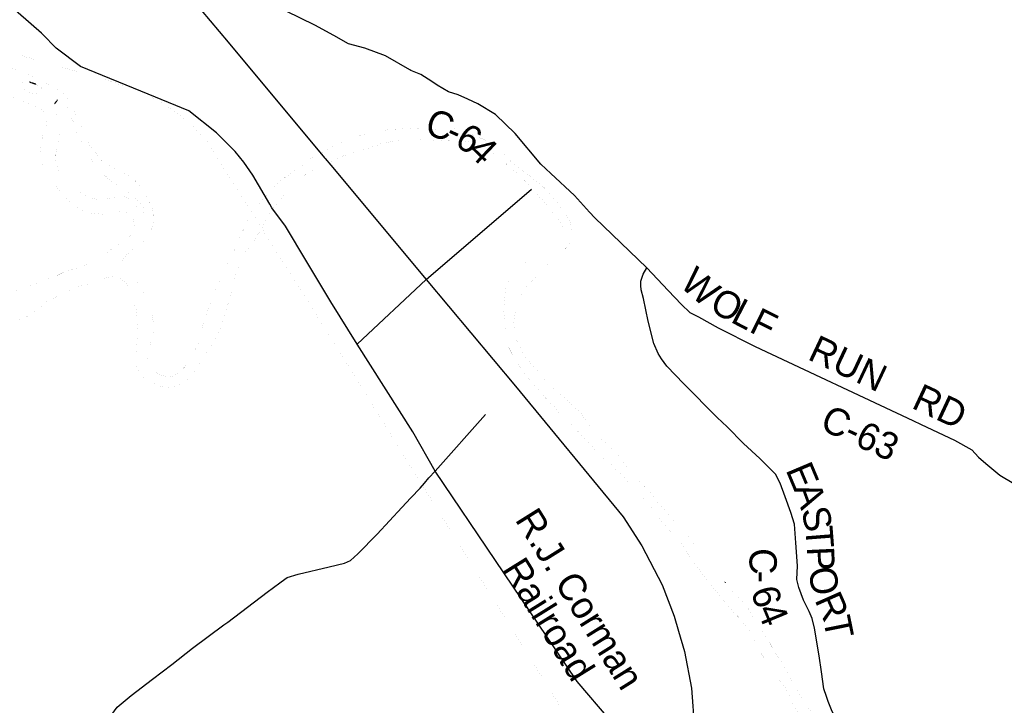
# Model space of a CAD drawing. Header units: feet. Extents: x 2045852 to 2423567, y 671180 to 1091522.
# Tile 37 of 101: x 2281475 to 2292296, y 880242 to 887770. Entities that reach past the tile are written whole.
import ezdxf

# ---------------------------------------------------------------- set-up
doc = ezdxf.new("R2010")
doc.units = ezdxf.units.FT
doc.header["$MEASUREMENT"] = 0
doc.linetypes.add('rr2', pattern=[0])
doc.linetypes.add('stream', pattern=[1.4, 0.7, -0.1, 0.1, -0.1, 0.1, -0.1, 0.1, -0.1])
for name, color, linetype in [('GM_X_City_Street', 7, 'Continuous'), ('GM_X_County_Road', 3, 'Continuous'), ('GM_X_County_Road_Text', 3, 'Continuous'), ('GM_X_Major_River', 5, 'stream'), ('GM_X_Rail_Line', 7, 'rr2'), ('GM_X_Rail_Line_Text', 7, 'Continuous'), ('GM_X_US_Route', 1, 'Continuous')]:
    doc.layers.add(name, color=color, linetype=linetype)
doc.styles.add('Style-font30', font='font30.shx')

msp = doc.modelspace()

# ---------------------------------------------------------------- linework, layer by layer
at = {"layer": 'GM_X_City_Street', "flags": 128}
for points in [[(2281854, 887481), (2281746, 887590), (2281713, 887623), (2281458, 887845), (2281068, 888212), (2280859, 888435)], [(2285493, 887372), (2285268, 887458), (2285090, 887506), (2284927, 887598), (2284718, 887711), (2284404, 887863), (2284249, 887947), (2284207, 888005), (2284159, 888296), (2284149, 888356)], [(2284225, 885745), (2284038, 886064), (2283938, 886207), (2283841, 886323), (2283639, 886528), (2283334, 886768), (2282888, 886954), (2282144, 887257), (2281875, 887459), (2281854, 887481)], [(2286188, 886977), (2286064, 887053), (2286003, 887091), (2285882, 887167), (2285774, 887214), (2285761, 887221)], [(2285184, 884208), (2285940, 884918), (2287099, 885911)], [(2286042, 882814), (2285797, 883244), (2285184, 884208), (2284893, 884673), (2284630, 885110), (2284395, 885502), (2284247, 885705), (2284225, 885745)], [(2286042, 882814), (2286595, 883436)], [(2285922, 882681), (2285971, 882739), (2286042, 882814)], [(2287366, 880850), (2286042, 882814)], [(2285875, 882626), (2285922, 882681)], [(2287964, 880078), (2287601, 880502), (2287366, 880850)]]:
    msp.add_lwpolyline(points, dxfattribs=at)
at = {"layer": 'GM_X_County_Road', "flags": 128}
for points in [[(2285761, 887221), (2285493, 887372)], [(2286508, 886848), (2286398, 886896), (2286293, 886945), (2286188, 886977)], [(2287203, 886184), (2286919, 886522), (2286704, 886729), (2286508, 886848)], [(2288368, 885044), (2287794, 885594), (2287736, 885655), (2287572, 885838), (2287313, 886082), (2287203, 886184)], [(2290340, 880337), (2290311, 880422), (2290285, 880610), (2290262, 880785), (2290210, 881089), (2290185, 881193), (2290150, 881273), (2290089, 881395), (2290036, 881535), (2290017, 881624), (2290021, 881772), (2290006, 882027), (2289988, 882231), (2289951, 882360), (2289888, 882530), (2289832, 882682), (2289781, 882778), (2289607, 882952), (2289429, 883116), (2289248, 883300), (2289140, 883402), (2288775, 883770), (2288588, 883965), (2288527, 884045), (2288490, 884106), (2288443, 884216), (2288381, 884461), (2288329, 884709), (2288305, 884803), (2288301, 884850), (2288301, 884898), (2288325, 884976), (2288368, 885044)], [(2288368, 885044), (2288601, 884798), (2288749, 884644), (2288839, 884554), (2288935, 884506), (2289152, 884388), (2289559, 884181), (2291291, 883369)], [(2291291, 883369), (2291382, 883326), (2291748, 883152), (2291937, 883046), (2292013, 882966), (2292094, 882897), (2292248, 882767), (2292555, 882586)], [(2284347, 881596), (2284414, 881644), (2284536, 881681), (2284876, 881762), (2285046, 881801), (2285110, 881830), (2285189, 881903), (2285404, 882121), (2285676, 882414), (2285774, 882521), (2285875, 882626)], [(2283718, 881124), (2283761, 881155), (2284195, 881484), (2284334, 881587), (2284347, 881596)], [(2281454, 878735), (2281561, 878838), (2281701, 878995), (2281819, 879127), (2282095, 879472), (2282281, 879700), (2282334, 879826), (2282397, 879955), (2282470, 880116), (2282544, 880221), (2282701, 880349), (2282934, 880529), (2283145, 880689), (2283374, 880870), (2283718, 881124)], [(2291255, 877893), (2291265, 878050), (2291278, 878181), (2291269, 878315), (2291236, 878445), (2291163, 878595), (2291122, 878691), (2291056, 878895), (2290999, 879045), (2290921, 879213), (2290838, 879379), (2290724, 879573), (2290625, 879752), (2290570, 879846), (2290539, 879898), (2290480, 880024), (2290405, 880174), (2290358, 880284), (2290340, 880337)]]:
    msp.add_lwpolyline(points, dxfattribs=at)
at = {"layer": 'GM_X_Major_River'}
for p, q in [((2281656, 887059), (2281584, 887084)), ((2281891, 886892), (2281854, 886844)), ((2289232, 881588), (2289227, 881594))]:
    msp.add_line(p, q, dxfattribs=at)
at = {"layer": 'GM_X_Major_River', "ltscale": 0.333, "const_width": 0.18, "flags": 128}
for points in [[(2281723, 887089), (2281611, 887151), (2281545, 887174), (2281485, 887200), (2281419, 887223), (2281367, 887243), (2281301, 887274), (2281239, 887294), (2281187, 887312), (2281119, 887345), (2281055, 887367), (2281005, 887380), (2280941, 887394), (2280870, 887423), (2280808, 887451), (2280742, 887486), (2280680, 887504), (2280612, 887527), (2280548, 887553), (2280486, 887577), (2280420, 887604), (2280368, 887612), (2280316, 887627), (2280254, 887647), (2280190, 887682), (2280120, 887684), (2280056, 887665), (2279988, 887651), (2279937, 887624), (2279883, 887592), (2279809, 887548), (2279758, 887525), (2279700, 887469), (2279651, 887402), (2279613, 887330), (2279576, 887256), (2279546, 887189), (2279509, 887123), (2279465, 887049), (2279438, 886998), (2279402, 886920), (2279381, 886860), (2279357, 886810), (2279340, 886758), (2279320, 886707), (2279301, 886641), (2279291, 886591), (2279283, 886539)], [(2281584, 887084), (2281512, 887090), (2281498, 887026), (2281556, 886984), (2281626, 886953), (2281698, 886959), (2281716, 887021), (2281656, 887059)], [(2284850, 886339), (2284777, 886300), (2284719, 886277), (2284656, 886232), (2284593, 886179), (2284537, 886154), (2284472, 886093), (2284408, 886047), (2284349, 886018), (2284294, 885955), (2284236, 885894), (2284183, 885835), (2284122, 885763), (2284055, 885702), (2284016, 885637), (2283992, 885587), (2283961, 885530), (2283934, 885466), (2283897, 885391), (2283874, 885327), (2283831, 885238), (2283805, 885184), (2283770, 885115), (2283737, 885039), (2283708, 884966), (2283671, 884900), (2283632, 884829), (2283609, 884755), (2283581, 884688), (2283562, 884626), (2283541, 884570), (2283516, 884501), (2283491, 884431), (2283476, 884355), (2283458, 884278), (2283433, 884210), (2283410, 884159), (2283373, 884083), (2283344, 884030), (2283289, 883958), (2283229, 883897), (2283160, 883856), (2283086, 883847), (2283014, 883876), (2282959, 883909), (2282909, 883951), (2282874, 884017), (2282885, 884079), (2282897, 884145), (2282906, 884195), (2282917, 884249), (2282941, 884322), (2282944, 884392), (2282941, 884462), (2282930, 884528), (2282917, 884580), (2282895, 884646), (2282860, 884715), (2282835, 884767), (2282807, 884827), (2282766, 884896), (2282707, 884956), (2282639, 885009), (2282590, 885072), (2282611, 885139), (2282662, 885200), (2282732, 885254), (2282801, 885307), (2282866, 885358), (2282911, 885425), (2282933, 885493), (2282946, 885564), (2282945, 885630), (2282934, 885698), (2282903, 885763), (2282869, 885825), (2282832, 885887), (2282791, 885952), (2282729, 886016), (2282664, 886063), (2282610, 886092), (2282557, 886118), (2282507, 886145), (2282445, 886178), (2282376, 886225), (2282324, 886285), (2282273, 886354), (2282230, 886414), (2282202, 886486), (2282169, 886549), (2282142, 886613), (2282119, 886667), (2282089, 886731), (2282056, 886804), (2282025, 886878), (2281976, 886938), (2281914, 886995), (2281847, 887036), (2281777, 887069), (2281723, 887089)], [(2281399, 886921), (2281473, 886893), (2281539, 886858), (2281603, 886832), (2281727, 886781)], [(2282775, 885782), (2282755, 885796), (2282680, 885865), (2282630, 885898), (2282548, 885947), (2282495, 885987), (2282429, 886042), (2282364, 886085), (2282309, 886151), (2282285, 886202), (2282244, 886270), (2282221, 886338), (2282177, 886401), (2282130, 886465), (2282095, 886532), (2282084, 886596), (2282056, 886664), (2282027, 886738), (2282006, 886794), (2281951, 886863), (2281891, 886892)], [(2281854, 886844), (2281858, 886778), (2281891, 886708), (2281900, 886654), (2281911, 886588), (2281908, 886504), (2281898, 886436), (2281883, 886364), (2281872, 886299), (2281871, 886227), (2281886, 886159), (2281914, 886092), (2281963, 886026), (2282020, 885967), (2282086, 885913), (2282137, 885880), (2282199, 885841), (2282261, 885809), (2282328, 885798), (2282395, 885797), (2282455, 885806), (2282519, 885823), (2282587, 885834), (2282655, 885820), (2282717, 885767), (2282776, 885704), (2282837, 885652), (2282830, 885720), (2282775, 885782)], [(2281727, 886781), (2281739, 886768), (2281763, 886703), (2281772, 886629), (2281755, 886566), (2281730, 886504), (2281717, 886440), (2281707, 886371), (2281702, 886307), (2281711, 886245), (2281732, 886173), (2281762, 886108), (2281789, 886054), (2281891, 885919), (2281949, 885850), (2282012, 885782), (2282077, 885729), (2282141, 885692), (2282209, 885659), (2282279, 885643), (2282349, 885638), (2282409, 885633), (2282461, 885638), (2282537, 885657), (2282609, 885664), (2282681, 885644), (2282726, 885573), (2282734, 885521), (2282725, 885451), (2282688, 885398), (2282623, 885351), (2282543, 885288), (2282476, 885243), (2282409, 885196), (2282335, 885147), (2282280, 885107), (2282145, 885057), (2282079, 885032), (2282017, 885017), (2281952, 884994), (2281886, 884961), (2281822, 884939), (2281751, 884917)], [(2285847, 886579), (2285783, 886571), (2285717, 886576), (2285651, 886569), (2285599, 886568), (2285533, 886565), (2285465, 886551), (2285395, 886544), (2285330, 886533), (2285264, 886512), (2285210, 886499), (2285139, 886474), (2285073, 886444), (2284995, 886413), (2284930, 886386), (2284850, 886339)], [(2289227, 881594), (2289164, 881660), (2289111, 881726), (2289051, 881797), (2288986, 881864), (2288935, 881932), (2288888, 882003), (2288837, 882075), (2288789, 882136), (2288718, 882206), (2288667, 882259), (2288605, 882328), (2288558, 882392), (2288499, 882457), (2288452, 882521), (2288392, 882592), (2288325, 882661), (2288268, 882723), (2288212, 882778), (2288155, 882843), (2288104, 882913), (2288051, 882982), (2288001, 883032), (2287956, 883083), (2287891, 883144), (2287833, 883206), (2287776, 883271), (2287729, 883328), (2287673, 883396), (2287634, 883461), (2287583, 883501), (2287525, 883554), (2287472, 883614), (2287408, 883663), (2287341, 883720), (2287270, 883789), (2287216, 883855), (2287157, 883924), (2287096, 883989), (2287045, 884053), (2287003, 884114), (2286976, 884172), (2286941, 884238), (2286921, 884304), (2286910, 884374), (2286905, 884448), (2286912, 884516), (2286927, 884584), (2286944, 884644), (2286966, 884709), (2287009, 884789), (2287046, 884842), (2287103, 884903), (2287168, 884962), (2287210, 885012), (2287277, 885077), (2287334, 885120), (2287390, 885177), (2287457, 885242), (2287512, 885296), (2287533, 885351), (2287545, 885415), (2287542, 885485), (2287525, 885551), (2287486, 885621), (2287440, 885684), (2287391, 885748), (2287336, 885813), (2287285, 885876), (2287223, 885940), (2287160, 885989), (2287092, 886042), (2287029, 886089), (2286963, 886139), (2286898, 886192), (2286841, 886247), (2286781, 886303), (2286716, 886366), (2286654, 886417), (2286585, 886454), (2286525, 886474), (2286461, 886499), (2286390, 886548), (2286324, 886573), (2286260, 886577), (2286196, 886568), (2286078, 886566), (2286013, 886570), (2285885, 886580), (2285847, 886579)], [(2281752, 884652), (2281779, 884678), (2281831, 884696), (2281893, 884733), (2281948, 884768), (2282024, 884801), (2282095, 884830), (2282171, 884853), (2282233, 884866), (2282292, 884886), (2282368, 884911), (2282444, 884942), (2282515, 884949), (2282584, 884924), (2282650, 884869), (2282677, 884803), (2282704, 884733), (2282729, 884658), (2282754, 884590), (2282762, 884518), (2282767, 884460), (2282772, 884388), (2282777, 884320), (2282773, 884270), (2282762, 884201), (2282755, 884135), (2282752, 884081), (2282754, 884015), (2282765, 883947), (2282794, 883885), (2282849, 883826), (2282899, 883801), (2282965, 883767), (2283033, 883742), (2283097, 883727), (2283161, 883732), (2283225, 883755), (2283287, 883791), (2283348, 883860), (2283401, 883921), (2283444, 883986), (2283485, 884036), (2283520, 884105), (2283568, 884173), (2283603, 884224), (2283652, 884311), (2283683, 884369), (2283698, 884441), (2283737, 884574), (2283760, 884634), (2283783, 884691), (2283794, 884753), (2283806, 884809), (2283848, 884966), (2283865, 885020), (2283894, 885089), (2283914, 885139), (2283951, 885212), (2284000, 885282), (2284045, 885335), (2284088, 885406), (2284128, 885466), (2284151, 885519), (2284178, 885569), (2284221, 885634), (2284265, 885706), (2284322, 885769), (2284373, 885840), (2284434, 885901), (2284497, 885966), (2284563, 886016), (2284618, 886073), (2284673, 886112), (2284739, 886137), (2284791, 886170), (2284858, 886198), (2284916, 886223), (2284985, 886252), (2285041, 886279), (2285119, 886306), (2285180, 886327), (2285254, 886348), (2285320, 886363), (2285371, 886379), (2285431, 886404), (2285485, 886417), (2285551, 886430), (2285614, 886440), (2285686, 886453), (2285754, 886460), (2285816, 886453)], [(2285816, 886453), (2285830, 886457), (2285898, 886448), (2285954, 886449), (2286026, 886439), (2286078, 886438), (2286146, 886443), (2286272, 886445), (2286338, 886435), (2286390, 886432), (2286454, 886421), (2286518, 886396), (2286580, 886364), (2286641, 886325), (2286707, 886280), (2286776, 886231), (2286844, 886165), (2286911, 886106), (2286972, 886053), (2287026, 885997), (2287093, 885936), (2287146, 885873), (2287200, 885811), (2287257, 885746), (2287306, 885686), (2287356, 885627), (2287411, 885563), (2287440, 885500), (2287442, 885448), (2287425, 885397), (2287366, 885339), (2287298, 885288), (2287239, 885249), (2287176, 885202), (2287102, 885147), (2287031, 885096), (2286970, 885035), (2286913, 884970), (2286849, 884908), (2286816, 884839), (2286809, 884769), (2286806, 884715), (2286800, 884657), (2286793, 884584), (2286800, 884516), (2286807, 884452), (2286810, 884380), (2286815, 884310), (2286823, 884242), (2286850, 884171), (2286887, 884097), (2286922, 884025), (2286979, 883956), (2287023, 883884), (2287076, 883817), (2287137, 883752), (2287194, 883690), (2287252, 883619), (2287303, 883569), (2287364, 883502), (2287427, 883429), (2287497, 883358), (2287566, 883292), (2287641, 883221), (2287695, 883160), (2287752, 883100), (2287809, 883035), (2287859, 882986), (2287926, 882928), (2287991, 882867), (2288055, 882808), (2288118, 882739), (2288185, 882665), (2288250, 882602), (2288302, 882537), (2288361, 882469), (2288418, 882406), (2288467, 882341), (2288523, 882273), (2288574, 882218), (2288615, 882166), (2288655, 882113), (2288704, 882057), (2288758, 882000), (2288803, 881930), (2288848, 881855), (2288899, 881789), (2288950, 881718), (2288996, 881666), (2289053, 881585), (2289110, 881520), (2289175, 881444), (2289223, 881379), (2289264, 881327), (2289327, 881256), (2289393, 881191), (2289450, 881123), (2289495, 881062), (2289524, 881000), (2289558, 880929), (2289587, 880877)], [(2281751, 884917), (2281603, 884855), (2281544, 884823), (2281478, 884804), (2281412, 884790), (2281350, 884769), (2281279, 884751), (2281215, 884728), (2281145, 884718), (2281083, 884705), (2281015, 884699), (2280951, 884696), (2280884, 884690), (2280806, 884675), (2280742, 884651), (2280676, 884628), (2280613, 884612), (2280559, 884585), (2280491, 884543), (2280430, 884517)], [(2280985, 884139), (2281033, 884203), (2281088, 884267), (2281158, 884318), (2281225, 884356), (2281289, 884391), (2281363, 884419), (2281432, 884470), (2281494, 884488), (2281558, 884513), (2281627, 884561), (2281689, 884606), (2281752, 884652)], [(2290396, 879744), (2290359, 879809), (2290322, 879879), (2290278, 879949), (2290243, 880012), (2290226, 880064), (2290199, 880134), (2290153, 880201), (2290110, 880269), (2290067, 880332), (2290026, 880402), (2289996, 880454), (2289949, 880533), (2289918, 880585), (2289877, 880662), (2289841, 880730), (2289788, 880801), (2289745, 880875), (2289710, 880945), (2289665, 881016), (2289616, 881092), (2289584, 881143), (2289533, 881211), (2289500, 881272), (2289450, 881346), (2289391, 881411), (2289324, 881470), (2289269, 881532), (2289232, 881588)], [(2289587, 880877), (2289624, 880813), (2289658, 880762), (2289703, 880690), (2289752, 880617), (2289789, 880565), (2289833, 880498), (2289890, 880430)], [(2289890, 880430), (2289897, 880402), (2289945, 880333), (2289964, 880273), (2290009, 880203), (2290032, 880144), (2290078, 880070), (2290121, 880007), (2290164, 879941), (2290213, 879876), (2290253, 879812), (2290294, 879739), (2290319, 879675), (2290350, 879605), (2290378, 879539), (2290423, 879470), (2290452, 879404), (2290506, 879269), (2290524, 879207), (2290541, 879143), (2290550, 879075), (2290561, 879009), (2290588, 878935), (2290618, 878872), (2290651, 878810), (2290678, 878742), (2290709, 878677), (2290735, 878607), (2290762, 878541), (2290781, 878489), (2290808, 878424), (2290840, 878356), (2290873, 878286), (2290898, 878232), (2290939, 878167), (2290977, 878105), (2291038, 878046), (2291069, 877982), (2291077, 877914), (2291076, 877844), (2291065, 877778), (2291004, 877737), (2290934, 877710), (2290880, 877690), (2290811, 877663), (2290741, 877638), (2290675, 877621), (2290604, 877600), (2290552, 877588), (2290488, 877569), (2290411, 877544), (2290351, 877525), (2290283, 877502), (2290214, 877483), (2290148, 877474), (2290094, 877456), (2290026, 877435), (2289957, 877424), (2289885, 877415), (2289817, 877410), (2289747, 877405), (2289683, 877412), (2289613, 877428), (2289559, 877431), (2289509, 877438), (2289381, 877437), (2289329, 877434), (2289267, 877435), (2289201, 877430), (2289132, 877420), (2289062, 877405), (2288998, 877360), (2288971, 877297), (2288938, 877225), (2288925, 877161), (2288912, 877108), (2288908, 877056), (2288911, 877004), (2288922, 876924), (2288915, 876820), (2288910, 876762), (2288899, 876698), (2288881, 876632), (2288858, 876581), (2288811, 876517), (2288746, 876464), (2288692, 876427), (2288625, 876394), (2288553, 876369), (2288499, 876345), (2288428, 876324), (2288376, 876297), (2288303, 876262), (2288239, 876237), (2288173, 876218), (2288104, 876191), (2288034, 876152), (2287979, 876120), (2287907, 876089), (2287839, 876062), (2287780, 876033)]]:
    msp.add_lwpolyline(points, dxfattribs=at)
at = {"layer": 'GM_X_Rail_Line', "ltscale": 0.125, "const_width": 0.18, "flags": 128}
msp.add_lwpolyline([(2286922, 873651), (2286810, 874409), (2286760, 874739), (2286772, 875005), (2286827, 875225), (2286870, 875418), (2286994, 875634), (2287185, 875840), (2287485, 876116), (2287680, 876312), (2287831, 876518), (2287934, 876759), (2288015, 876934), (2288087, 877155), (2288137, 877569), (2288226, 878062), (2288226, 878363), (2288189, 878740), (2288150, 878939), (2288089, 879088), (2287922, 879417), (2285880, 882689), (2284823, 884390), (2283711, 886151), (2283533, 886432), (2283353, 886628), (2283150, 886786), (2282871, 886951), (2282477, 887094), (2280872, 887554), (2280395, 887702), (2280076, 887841), (2277173, 889421), (2275752, 890198), (2275155, 890529), (2274806, 890759), (2274453, 891022), (2274167, 891265), (2273750, 891655), (2273539, 891892), (2273373, 892125), (2273238, 892340), (2271949, 894715), (2271744, 895021), (2271537, 895240), (2271322, 895439), (2271012, 895665), (2270227, 896127), (2269506, 896550), (2269138, 896798), (2268897, 896998), (2268745, 897157), (2268593, 897343), (2268453, 897544), (2268295, 897847), (2267561, 899487), (2265533, 903994), (2265384, 904272), (2263759, 906827), (2263533, 907036), (2263309, 907154), (2263087, 907208), (2262908, 907212), (2262708, 907183), (2262544, 907144), (2262352, 907074), (2262193, 907035), (2262022, 907009), (2261918, 906999), (2261804, 907005), (2261521, 907050), (2260843, 907182), (2260572, 907233), (2260038, 907330), (2259735, 907412), (2259185, 907600), (2257955, 908004), (2257727, 908097), (2257551, 908199), (2257387, 908323), (2257197, 908538), (2254983, 911400), (2254819, 911648), (2254550, 912242), (2253392, 915134), (2253253, 915504), (2253149, 915711), (2253000, 915874), (2251960, 916769), (2251737, 916980), (2251596, 917131), (2251521, 917251), (2251435, 917404), (2251347, 917582), (2251183, 917959)], dxfattribs=at)
at = {"layer": 'GM_X_US_Route', "flags": 128}
for points in [[(2281373, 889581), (2281856, 889287), (2282221, 889055), (2282530, 888829), (2282630, 888740), (2282901, 888497), (2283270, 888114), (2283765, 887524), (2284825, 886255)], [(2284825, 886255), (2284833, 886246), (2284893, 886174)], [(2284893, 886174), (2285940, 884918), (2286924, 883746), (2288107, 882310), (2288313, 881992), (2288535, 881566), (2288668, 881221), (2288716, 881056)], [(2288716, 881056), (2288781, 880831), (2288856, 880430), (2288891, 879984), (2288936, 879559), (2289009, 878795)]]:
    msp.add_lwpolyline(points, dxfattribs=at)

# ---------------------------------------------------------------- texts
at = {"layer": 'GM_X_County_Road_Text', "style": 'Style-font30'}
for s, rotation, p in [('C', 341.4219, (2285912, 886520)), ('6', 327.7188, (2286241, 886399)), ('-', 335.6801, (2286138, 886445)), ('4', 316.3617, (2286385, 886310)), ('W', 319.0275, (2288716, 884850)), ('O', 332.3006, (2289041, 884579)), ('L', 332.5284, (2289275, 884456)), ('F', 333.5053, (2289479, 884350)), ('RUN', 334.8156, (2290122, 884045)), ('RD', 334.9845, (2291264, 883511)), ('C-63', 335.1289, (2290255, 883280)), ('E', 292.8424, (2289889, 882828)), ('A', 289.9131, (2289975, 882625)), ('S', 283.3436, (2290062, 882386)), ('T', 274.4875, (2290107, 882201)), ('C', 271.5067, (2289491, 881963)), ('P', 272.6809, (2290124, 881979)), ('-', 269.438, (2289498, 881720)), ('O', 279.998, (2290139, 881736)), ('6', 286.1823, (2289509, 881502)), ('R', 293.8664, (2290207, 881400)), ('4', 292.4896, (2289573, 881290)), ('T', 281.4326, (2290302, 881191))]:
    msp.add_text(s, height=300, rotation=rotation, dxfattribs=at).set_placement(p)
at = {"layer": 'GM_X_Rail_Line_Text', "style": 'Style-font30'}
for s, height, rotation, p in [('R.J. Corman', 298.12, 301.9838, (2286912, 882281)), ('Railroad', 298.1, 301.8627, (2286770, 881739))]:
    msp.add_text(s, height=height, rotation=rotation, dxfattribs=at).set_placement(p)

doc.saveas('drawing.dxf')
